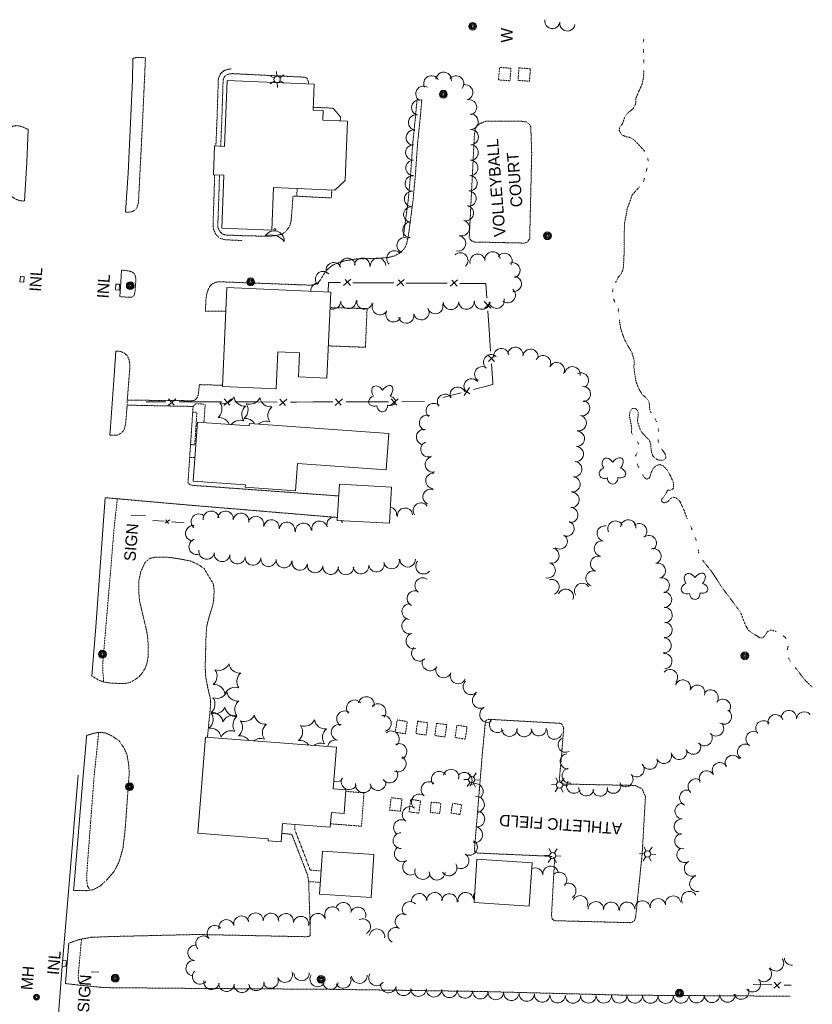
# Model space of a CAD drawing. Extents: x 189735 to 193282, y 257149 to 260388.
# Tile 27 of 31: x 191018 to 191429, y 259877 to 260388. Entities that reach past the tile are written whole.
import ezdxf
from ezdxf.enums import TextEntityAlignment as Align

# ---------------------------------------------------------------- set-up
doc = ezdxf.new("R2010")
doc.units = 0
doc.header["$MEASUREMENT"] = 0
for name, pattern in [('Wisdot3', [0.1875, 0.125, -0.0625]), ('Wisdot5', [0.1, 0.05, -0.05]), ('Wisdot6', [0.375, 0.125, -0.0625, 0.03125, -0.0625, 0.03125, -0.0625])]:
    doc.linetypes.add(name, pattern=pattern)
for name, color, linetype, lineweight in [('E_BMGRD', 2, 'Egr', 15), ('E_DRN_Grate', 5, 'Continuous', 15), ('E_DWY', 2, 'Wisdot3', 15), ('E_LAND_Vegetation', 3, 'Continuous', 15), ('E_MISCPROP', 30, 'Continuous', 15), ('E_MISCPROP_HvyDash', 241, 'Wisdot3', 25), ('E_MISCPROP_HvyLine', 241, 'Continuous', 25), ('E_MISCPROP_Railing', 30, 'Continuous', 15), ('E_MISCPROP_Solid', 241, 'Continuous', 15), ('E_PATH_Sidewalk', 2, 'Wisdot5', 15), ('E_RDWY', 21, 'Continuous', 25), ('E_WTR', 4, 'Wisdot6', 15)]:
    doc.layers.add(name, color=color, linetype=linetype, lineweight=lineweight)
doc.styles.add('Style-IGR_FONT_0', font='IGR_FONT_0.shx')
doc.linetypes.add('Egr', pattern='A,0.1,[13,dgnlstyle-ewdotudls.shx,S=0.0004,R=0,X=0,Y=0],0.1', length=0.2)

# ---------------------------------------------------------------- blocks, each defined once
blk = doc.blocks.new('ATHFLD')
at = {"layer": 'E_BMGRD', "lineweight": 0, "style": 'Style-IGR_FONT_0'}
blk.add_text('ATHLETIC FIELD', height=6, rotation=359.9999, dxfattribs=at).set_placement((38.4, 3.88), align=Align.TOP_CENTER)
blk = doc.blocks.new('INLT')
at = {"layer": 'E_MISCPROP_Railing', "lineweight": 0, "flags": 128}
blk.add_lwpolyline([(3, -2), (3, 0), (0, 0), (0, -2), (3, -2)], dxfattribs=at)
blk = doc.blocks.new('INL_1')
at = {"layer": 'E_MISCPROP_Railing', "lineweight": 0, "style": 'Style-IGR_FONT_0'}
blk.add_text('INL', height=6, rotation=359.9999, dxfattribs=at).set_placement((-5.79, -2.75))
blk = doc.blocks.new('MHO_3')
at = {"layer": 'E_DRN_Grate', "lineweight": 0}
for centre, radius in [((0.04, -0.06), 1.5), ((0.04, -0.06), 1.22), ((0.04, -0.07), 0.968), ((0.01, -0.08), 0.605)]:
    blk.add_circle(centre, radius, dxfattribs=at)
blk = doc.blocks.new('MHT_1')
at = {"layer": 'E_DRN_Grate', "lineweight": 0, "style": 'Style-IGR_FONT_0'}
blk.add_text('MH', height=6, rotation=359.9999, dxfattribs=at).set_placement((-0.35, -3.06), align=Align.CENTER)
blk = doc.blocks.new('POLE')
at = {"layer": 'E_MISCPROP', "lineweight": 0}
for radius in [2.02, 1.51, 1.01, 0.504]:
    blk.add_circle((0.03, -0.09), radius, dxfattribs=at)
blk = doc.blocks.new('LTP')
at = {"layer": 'E_MISCPROP', "lineweight": 0}
for p, q in [((-1.61, 0.09), (-4.22, 0.17)), ((-0.78, 1.46), (-1.98, 3.76)), ((0.86, 1.37), (2.22, 3.6)), ((1.66, 0), (4.18, -0.06)), ((-0.86, -1.4), (-2.22, -3.59)), ((0.78, -1.44), (2.02, -3.62))]:
    blk.add_line(p, q, dxfattribs=at)
blk.add_arc((0.02, 0.01), 1.64, 0, 360, dxfattribs=at)
blk = doc.blocks.new('SIGN')
at = {"layer": 'E_MISCPROP', "lineweight": 0, "style": 'Style-IGR_FONT_0'}
blk.add_text('SIGN', height=6, rotation=0, dxfattribs=at).set_placement((0, 0), align=Align.MIDDLE_LEFT)
blk = doc.blocks.new('INL')
at = {"layer": 'E_MISCPROP_Railing', "lineweight": 0, "style": 'Style-IGR_FONT_0'}
blk.add_text('INL', height=6, rotation=0, dxfattribs=at).set_placement((-5.79, -2.75))
blk = doc.blocks.new('INL_5')
at = {"layer": 'E_MISCPROP_Railing', "lineweight": 0, "style": 'Style-IGR_FONT_0'}
blk.add_text('INL', height=6, rotation=360, dxfattribs=at).set_placement((-5.79, -2.75))
blk = doc.blocks.new('SDSH')
at = {"layer": 'E_MISCPROP_Solid', "lineweight": 0}
blk.add_circle((0.03, 0.01), 0.562, dxfattribs=at)
at = {"layer": 'E_MISCPROP_Solid', "lineweight": 0, "extrusion": (0, 0, -1)}
blk.add_arc((11.02, 2.94), 8.55, 164.3603, 237.3444, dxfattribs=at)
at = {"layer": 'E_MISCPROP_Solid', "lineweight": 0}
blk.add_arc((-5.68, 0.91), 5.22, 262, 56.2984, dxfattribs=at)
blk = doc.blocks.new('WAL_1')
at = {"layer": 'E_MISCPROP_Railing', "lineweight": 0, "style": 'Style-IGR_FONT_0'}
blk.add_text('W', height=6, rotation=0.0001, dxfattribs=at).set_placement((-2.3, -0.01), align=Align.MIDDLE_LEFT)
blk = doc.blocks.new('POLE_1')
at = {"layer": 'E_MISCPROP', "lineweight": 0}
for radius in [2.02, 1.51, 1.01, 0.504]:
    blk.add_circle((0.03, -0.09), radius, dxfattribs=at)
blk = doc.blocks.new('POLE_2')
at = {"layer": 'E_MISCPROP', "lineweight": 0}
for centre, radius in [((-0.01, 0.02), 2.02), ((-0.01, 0.03), 1.52), ((0, -0.01), 1.01), ((0, 0), 0.502)]:
    blk.add_circle(centre, radius, dxfattribs=at)
blk = doc.blocks.new('PINEL')
at = {"layer": 'E_LAND_Vegetation', "lineweight": 0}
for centre, start, end in [((-8.23, 7.26), 275.2112, 0.9761), ((2.17, 10.66), 215.2112, 300.9761), ((10.31, 3.35), 155.2112, 240.9761), ((-10.49, -3.45), 335.2112, 60.9761), ((-2.35, -10.75), 35.2112, 120.9761), ((8.05, -7.36), 95.2112, 180.9761)]:
    blk.add_arc(centre, 5.72, start, end, dxfattribs=at)
blk = doc.blocks.new('TREE')
at = {"layer": 'E_LAND_Vegetation', "lineweight": 0}
for centre, major_axis, ratio in [((-1.07, 3.38), (0.91, -3.32), 0.782863), ((2.88, 1.66), (-3.52, -1.95), 0.691916), ((-3.74, -0.07), (3.29, -0.08), 0.832022), ((-1.48, -3.66), (1.2, 3.24), 0.716896), ((2.54, -2.64), (-3.34, 3.06), 0.560249)]:
    blk.add_ellipse(centre, major_axis=major_axis, ratio=ratio, start_param=1.570796, end_param=4.712389, dxfattribs=at)

msp = doc.modelspace()

# ---------------------------------------------------------------- linework, layer by layer
at = {"layer": 'E_DWY', "lineweight": 0, "flags": 128}
for points in [[(191076.34, 260367.4), (191078.28, 260367.95), (191079.95, 260367.97), (191082.95, 260367.75), (191081.73, 260340.47), (191079.31, 260292.46), (191078.53, 260290.06), (191077.75, 260289.04), (191076.25, 260288.1), (191074.97, 260287.76), (191072.59, 260287.74)], [(191119.47, 260322.04), (191120.08, 260336.62), (191120.75, 260357.07), (191122.01, 260359.68), (191123.82, 260361.19), (191125.95, 260361.84), (191127.58, 260362.05)], [(191121.97, 260321.94), (191122.58, 260336.53), (191123.23, 260356.46), (191124.03, 260358.1), (191125.04, 260358.94), (191126.47, 260359.39), (191127.89, 260359.57)], [(191127.89, 260359.57), (191165.39, 260357.72), (191166.68, 260357.19), (191167.32, 260355.87), (191167.45, 260355.23), (191167.42, 260354.3)], [(191216.68, 260275.11), (191219.2, 260294.08), (191220.43, 260307.37), (191221.51, 260323.3), (191222.91, 260336.84), (191223.78, 260346.41)], [(191219.16, 260274.78), (191221.68, 260293.8), (191222.92, 260307.17), (191224, 260323.09), (191225.4, 260336.6), (191226.27, 260346.18)], [(191020.16, 260293.67), (191019.37, 260293.49), (191017.23, 260293.89), (191015.68, 260294.51), (191013.86, 260295.72), (191011.31, 260298.62), (191009.29, 260302.4), (191007.79, 260306), (191007.36, 260309.28), (191007.28, 260312.47), (191007.73, 260316.32), (191008.89, 260321.45), (191010.33, 260326.61), (191011.58, 260329.6), (191012.74, 260331.32), (191014.14, 260332.28), (191015.71, 260332.6), (191017.15, 260332.57), (191019.25, 260331.94), (191022.15, 260330.63)], [(191253.03, 260318.5), (191253.5, 260327.98), (191254.01, 260331.01), (191254.49, 260332.07), (191255.89, 260333.37), (191259.23, 260334.85), (191277.01, 260334.97), (191280.47, 260334.5), (191282.03, 260333.35), (191282.74, 260331.96), (191283.2, 260318.21)], [(191283.2, 260318.21), (191282.16, 260273.96), (191280.95, 260272.25), (191279.4, 260271.73), (191253.49, 260272.29), (191251.83, 260273), (191250.81, 260274.5), (191253.03, 260318.5)], [(191133.18, 260273.06), (191124.07, 260273.45), (191121.4, 260274.26), (191119.33, 260276.4), (191117.99, 260279.42), (191118, 260281.74), (191118.6, 260299.04), (191118.82, 260307.12)], [(191133.29, 260275.56), (191124.5, 260275.93), (191122.75, 260276.46), (191121.44, 260277.82), (191120.49, 260279.95), (191120.5, 260281.69), (191121.1, 260298.96), (191121.32, 260307.01)], [(191133.29, 260275.56), (191146.18, 260275.26), (191149.65, 260275.45), (191152.28, 260276), (191153.98, 260276.45), (191155.88, 260277.87), (191157.73, 260280.51), (191158.49, 260283.13), (191159.43, 260296), (191161.39, 260296.02)], [(191197.18, 260263.7), (191202.97, 260263.77), (191208.93, 260264.3), (191212.25, 260265.14), (191214.32, 260266.26), (191216.01, 260267.68), (191217.43, 260269.26), (191218.32, 260271.26), (191219.16, 260274.78)], [(191124.61, 260236.47), (191113.99, 260236.42), (191114.35, 260242.69), (191114.71, 260245.39), (191115.46, 260247.61), (191116.57, 260249.7), (191117.78, 260250.67), (191119.29, 260251.38), (191121.3, 260251.69), (191124.09, 260251.56), (191168.71, 260249.91), (191170.44, 260250.19), (191171.64, 260250.65), (191172.75, 260251.49), (191173.7, 260252.77), (191174.73, 260254.46), (191175.75, 260256.2), (191176.97, 260257.67), (191178.58, 260259.19), (191180.49, 260260.56), (191183.27, 260261.62), (191186.58, 260262.56), (191191.76, 260263.46)], [(191191.76, 260263.46), (191197.18, 260263.7)], [(191070.57, 260257.73), (191074.5, 260257.28), (191076.3, 260256.59), (191077.34, 260255.67), (191077.74, 260254.47), (191078.03, 260252.98), (191077.48, 260245.95), (191077.04, 260244.46), (191076.02, 260243.78), (191074.94, 260243.6), (191069.62, 260243.97)], [(191067.63, 260215.77), (191070.13, 260215.55), (191071.85, 260214.75), (191073.45, 260213.43), (191074.36, 260211.54), (191074.79, 260209.43), (191074.93, 260207.97), (191073.52, 260190.33), (191107.14, 260190), (191108.36, 260190.29), (191109.05, 260190.75), (191109.91, 260191.85), (191110.41, 260193.66), (191110.92, 260198.35), (191122.87, 260198.03)], [(191105.13, 260149.38), (191107.65, 260187.05), (191073.49, 260187.72), (191072.67, 260177.95), (191072.02, 260175.34), (191071.39, 260174.26), (191070.46, 260173.32), (191069.39, 260172.65), (191068.35, 260172.21), (191067.41, 260172.07), (191064.49, 260172.12)], [(191105.13, 260149.38), (191104.98, 260147.77), (191105.12, 260147.06), (191105.81, 260146.69), (191106.73, 260146.2), (191183.15, 260140.66)], [(191062.12, 260139.75), (191104.24, 260136.02)], [(191104.24, 260136.02), (191182.52, 260129.49)], [(191115.1, 260015.55), (191116.47, 260029.44), (191116.79, 260033.83), (191116.45, 260036.45), (191115.79, 260038.74), (191115, 260042.5), (191114.27, 260046.44), (191114, 260050.07), (191113.98, 260054.43), (191114.38, 260068.37), (191114.72, 260073.14), (191115.83, 260077.44), (191116.82, 260080.77), (191117.78, 260083.69), (191118.47, 260087.67), (191118.51, 260092.03), (191118.22, 260094.95), (191113.31, 260103.08), (191110.34, 260105.06), (191106.48, 260106.9), (191100.54, 260108.03), (191095.31, 260108.83), (191087.94, 260108.91), (191085.22, 260108.25), (191082.81, 260106.26), (191080.5, 260101.45), (191079.61, 260097.17), (191079.44, 260091.83), (191079.86, 260086.32), (191081, 260081.56), (191082.35, 260075.8), (191083.56, 260070.88), (191084.17, 260066.86), (191084.41, 260062.01), (191084.27, 260057.01), (191083.72, 260053.9), (191082.78, 260051.32), (191081.31, 260048.97), (191079.53, 260046.81), (191076.77, 260044.96), (191074.88, 260043.99), (191073.11, 260043.53), (191069.38, 260043.46), (191064.77, 260043.69), (191061.67, 260044.13), (191058.85, 260045.1), (191055.17, 260047.28)], [(191257.67, 260007.64), (191259.04, 260022.09), (191259.12, 260023.55), (191259.76, 260024.41), (191260.81, 260024.88), (191297.6, 260022.83), (191298.88, 260022.37), (191299.79, 260020.43), (191298.77, 260007.32)], [(191052.47, 260016.48), (191055.74, 260017.5), (191058.79, 260018.14), (191062.22, 260017.79), (191065.77, 260016.2), (191069.24, 260013.76), (191071.93, 260009.89), (191073.4, 260006.4), (191074.2, 260001.67), (191074.56, 259997.34), (191074.19, 259991.88)], [(191257.67, 260007.64), (191253.57, 259957.91), (191253.7, 259956.32), (191255.08, 259955.56), (191292.36, 259953.91), (191293.99, 259953.61), (191295.09, 259952.68), (191293.48, 259923.41), (191293.79, 259921.4), (191295.04, 259920.49), (191334.59, 259919.46), (191336.41, 259920.34), (191337.11, 259922.44), (191340.47, 259955.05)], [(191340.47, 259955.05), (191342.19, 259984.77), (191340.39, 259988.84), (191336.89, 259990.58), (191299.39, 259991.35), (191297.85, 259992.38), (191297.57, 259993.96), (191298.77, 260007.32)], [(191045.66, 259936.12), (191052.54, 259936.05), (191055.84, 259936.55), (191059.39, 259938.41), (191062.64, 259941.36), (191066.57, 259945.85), (191069.32, 259951.06), (191071.31, 259958.28), (191072.43, 259967.89), (191074.19, 259991.88)], [(191043.28, 259908.88), (191048.8, 259910.77), (191054.95, 259911.89), (191066.06, 259912.3), (191081.85, 259912.67), (191094.15, 259912.97), (191108.83, 259913.31), (191119.32, 259913.16), (191166.57, 259912.17), (191168.11, 259912.45), (191168.43, 259913.07), (191167.59, 259940.56), (191166.99, 259944.22), (191158.82, 259965.22), (191153.67, 259965.79)], [(191041.54, 259887.91), (191048.37, 259887.1), (191061.44, 259885.8), (191112.16, 259885.35), (191179.64, 259884.92), (191256.13, 259883.81), (191331.01, 259881.9), (191417.37, 259881.33)]]:
    msp.add_lwpolyline(points, dxfattribs=at)
at = {"layer": 'E_LAND_Vegetation', "lineweight": 0}
for centre, radius, start, end in [((191293.89, 260386.88), 3.97, 170.7608, 350.7608), ((191301.73, 260385.61), 3.97, 170.7608, 350.7608), ((191231.21, 260354.45), 4.01, 27.945, 207.945), ((191237.57, 260356.3), 4.01, 354.3923, 174.3923), ((191243.95, 260354.45), 4.01, 321.1527, 141.1527), ((191227.11, 260349.1), 4.01, 59.9672, 239.9672), ((191248.67, 260349.85), 4.01, 284.4408, 104.4408), ((191224.92, 260341.98), 4.01, 75.7938, 255.7938), ((191250.67, 260342.09), 4.01, 284.4408, 104.4408), ((191223.33, 260334.3), 4.01, 80.7307, 260.7307), ((191251.49, 260334.63), 4.01, 270.5786, 90.5786), ((191222.04, 260326.39), 4.01, 80.7307, 260.7307), ((191251.57, 260326.62), 4.01, 270.5786, 90.5786), ((191221.87, 260318.71), 4.01, 90.412, 270.412), ((191251.51, 260318.67), 4.01, 268.5626, 88.5626), ((191221.93, 260310.7), 4.01, 90.412, 270.412), ((191251.31, 260310.66), 4.01, 268.5626, 88.5626), ((191221.58, 260302.6), 4.01, 87.4457, 267.4457), ((191250.97, 260302.75), 4.01, 265.8563, 85.8563), ((191221.22, 260294.59), 4.01, 87.4457, 267.4457), ((191250.39, 260294.76), 4.01, 265.8563, 85.8563), ((191220.79, 260286.58), 4.01, 86.9224, 266.9224), ((191249.02, 260287.27), 4.01, 254.8453, 74.8453), ((191220.37, 260278.58), 4.01, 86.9224, 266.9224), ((191246.92, 260279.54), 4.01, 254.7368, 74.7368), ((191244.97, 260271.59), 4.01, 260.1521, 80.1521), ((191217.33, 260270.53), 4.01, 68.5374, 248.5374), ((191212.04, 260263.76), 4.01, 48.2156, 228.2156), ((191246.19, 260262.74), 4.01, 312.7373, 132.7373), ((191255.18, 260262), 4.01, 12.6274, 192.6274), ((191262.93, 260263.24), 4.01, 7.8249, 187.8249), ((191269.06, 260262.45), 4.01, 325.843, 145.843), ((191180.57, 260257.64), 4.01, 21.4507, 201.4507), ((191187.71, 260259.87), 4.01, 6.8095, 186.8095), ((191195.29, 260259.99), 4.01, 354.9685, 174.9685), ((191203.51, 260259.93), 4.01, 1.5957, 181.5957), ((191273.15, 260257.58), 4.01, 287.6685, 107.6685), ((191175.07, 260253.02), 4.01, 44.1591, 224.1591), ((191172.66, 260246.99), 4.01, 88.003, 184.6496), ((191273.88, 260250.57), 4.01, 263.4937, 83.4937), ((191270.75, 260244.74), 4.01, 229.7819, 49.7819), ((191180.17, 260241.51), 4.01, 247.3303, 1.6887), ((191188.18, 260241.75), 4.01, 181.6887, 1.6887), ((191196.51, 260241.46), 4.01, 170.8275, 350.8275), ((191204.53, 260238.53), 4.01, 150.7288, 330.7288), ((191233.2, 260239.08), 4.01, 196.1839, 16.1839), ((191241.38, 260241.24), 4.01, 181.5121, 1.5121), ((191249.39, 260241.46), 4.01, 181.5121, 1.5121), ((191257.51, 260241.44), 4.01, 178.268, 358.268), ((191264.97, 260241.89), 4.01, 192.8924, 12.8924), ((191211.56, 260234.83), 4.01, 152.7691, 332.7691), ((191218.17, 260234.15), 4.01, 192.3885, 12.3885), ((191225.99, 260235.87), 4.01, 192.3885, 12.3885), ((191267.41, 260213.13), 3.97, 8.9225, 188.9225), ((191274.74, 260213.8), 3.97, 352.6295, 172.6295), ((191282.62, 260212.78), 3.97, 352.6295, 172.6295), ((191262.2, 260209.94), 3.97, 50.5033, 230.5033), ((191289.09, 260209.47), 3.97, 332.4474, 152.4474), ((191296.19, 260205.86), 3.97, 333.502, 153.502), ((191257.59, 260203.71), 3.97, 55.9434, 235.9434), ((191304.34, 260203.74), 3.97, 350.6256, 170.6256), ((191308.7, 260200.52), 3.97, 297.0396, 117.0396), ((191252.06, 260197.43), 3.97, 40.4959, 220.4959), ((191244.83, 260193.14), 3.97, 23.2889, 203.2889), ((191309.7, 260193.53), 3.97, 273.2471, 93.2471), ((191116.92, 260185.67), 5.72, 309.6747, 35.4396), ((191123.57, 260194.36), 5.72, 249.6747, 335.4396), ((191134.42, 260192.94), 5.72, 189.6747, 275.4396), ((191130.44, 260185.23), 5.72, 309.6747, 35.4396), ((191137.09, 260193.92), 5.72, 249.6747, 335.4396), ((191147.94, 260192.5), 5.72, 189.6747, 275.4396), ((191232.41, 260184.69), 3.97, 45.8113, 225.8113), ((191238.25, 260189.43), 3.97, 34.1185, 214.1185), ((191309.37, 260186.18), 3.97, 257.443, 77.443), ((191138.62, 260182.84), 5.72, 129.6747, 215.4396), ((191152.14, 260182.4), 5.72, 129.6747, 215.4396), ((191121.12, 260175.57), 5.72, 22.1118, 95.4396), ((191131.97, 260174.15), 5.72, 69.6747, 142.3314), ((191134.64, 260175.13), 5.72, 30.5286, 95.4396), ((191145.49, 260173.71), 5.72, 69.6747, 133.1041), ((191228.93, 260178.53), 3.97, 68.41, 248.41), ((191307.65, 260178.42), 3.97, 257.443, 77.443), ((191227.35, 260171.18), 3.97, 80.6478, 260.6478), ((191306.63, 260170.29), 3.97, 266.34, 86.34), ((191229.65, 260164.85), 3.97, 113.5641, 293.5641), ((191306.12, 260162.36), 3.97, 266.34, 86.34), ((191231.92, 260156.98), 3.97, 105.5138, 285.5138), ((191305.25, 260154.57), 3.97, 263.3326, 83.3326), ((191232.2, 260148.5), 3.97, 85.668, 265.668), ((191304.33, 260146.68), 3.97, 263.3326, 83.3326), ((191230.71, 260140.2), 3.97, 67.434, 247.434), ((191303.86, 260138.65), 3.97, 266.6897, 86.6897), ((191116.93, 260128.78), 4.06, 7.8916, 187.8916), ((191124.46, 260128.76), 4.06, 352.2959, 172.2959), ((191209.22, 260130.98), 3.97, 353.4101, 78.6878), ((191217.53, 260130.44), 3.97, 6.7747, 186.7747), ((191225.74, 260133.1), 3.97, 35.7619, 215.7619), ((191303.19, 260130.79), 3.97, 264.9793, 84.9793), ((191110.63, 260127.29), 4.06, 49.5321, 229.5321), ((191132.49, 260127.67), 4.06, 352.2959, 172.2959), ((191140.25, 260126.06), 4.06, 346.668, 166.668), ((191148.31, 260124.24), 4.06, 351.4693, 171.4693), ((191173.2, 260123.58), 4.06, 15.1775, 195.1775), ((191181.03, 260125.7), 4.06, 68.4585, 195.1775), ((191181.03, 260125.7), 4.06, 15.1775, 32.8115), ((191188.89, 260127.97), 4.06, 181.3514, 197.2344), ((191301.24, 260123.7), 3.97, 248.9415, 68.9415), ((191326.6, 260123.75), 3.97, 25.7718, 205.7718), ((191333.23, 260124.33), 3.97, 354.1898, 174.1898), ((191107.81, 260121.27), 4.06, 83.6171, 263.6171), ((191156.33, 260123.03), 4.06, 351.4693, 171.4693), ((191164.86, 260122.56), 4.06, 6.2856, 186.2856), ((191321.06, 260121.18), 3.97, 79.561, 259.561), ((191338.91, 260122.4), 3.97, 308.992, 128.992), ((191109.56, 260114.35), 4.06, 109.2817, 289.2817), ((191297.72, 260117.11), 3.97, 235.8936, 55.8936), ((191319.62, 260113.37), 3.97, 79.561, 259.561), ((191343.91, 260116.23), 3.97, 308.992, 128.992), ((191114.68, 260111.89), 4.06, 170.9277, 350.9277), ((191293.43, 260109.76), 3.97, 256.0631, 76.0631), ((191346.35, 260109.39), 3.97, 288.7874, 108.7874), ((191122.65, 260110.66), 4.06, 172.0859, 352.0859), ((191130.69, 260109.54), 4.06, 172.0859, 352.0859), ((191138.64, 260108.77), 4.06, 175.7178, 355.7178), ((191146.76, 260108.15), 4.06, 174.9328, 354.9328), ((191154.84, 260107.44), 4.06, 174.9328, 354.9328), ((191163.02, 260106.2), 4.06, 169.9451, 349.9451), ((191210.52, 260106.96), 4.06, 192.4403, 12.4403), ((191218.96, 260107.88), 4.06, 179.5562, 359.5562), ((191227.12, 260104.26), 4.06, 140.5023, 320.5023), ((191317.63, 260105.46), 3.97, 72.4511, 252.4511), ((191170.9, 260104.92), 4.06, 173.5041, 353.5041), ((191178.97, 260104.01), 4.06, 173.5041, 353.5041), ((191186.85, 260103.87), 4.06, 180.2432, 0.2432), ((191194.69, 260104.33), 4.06, 187.3719, 7.3719), ((191202.74, 260105.38), 4.06, 187.3719, 7.3719), ((191291.51, 260102.05), 3.97, 256.0631, 76.0631), ((191315.24, 260097.89), 3.97, 72.4511, 252.4511), ((191348.57, 260101.91), 3.97, 284.8064, 104.8064), ((191226.69, 260094.17), 4.06, 56.1371, 236.1371), ((191293.49, 260093.47), 3.97, 289.0743, 109.0743), ((191350.61, 260094.23), 3.97, 284.8064, 104.8064), ((191222.64, 260087.46), 4.06, 64.0722, 244.0722), ((191300.89, 260088.45), 3.97, 339.4115, 159.4115), ((191309.36, 260091.4), 3.97, 33.7055, 213.7055), ((191351.81, 260086.86), 3.97, 271.8977, 91.8977), ((191219.99, 260080.7), 4.06, 86.683, 266.683), ((191352.07, 260078.92), 3.97, 271.8977, 91.8977), ((191219.93, 260073.27), 4.06, 105.5146, 285.5146), ((191352.05, 260071.16), 3.97, 266.6622, 86.6622), ((191222.1, 260065.45), 4.06, 105.5146, 285.5146), ((191351.59, 260063.23), 3.97, 266.6622, 86.6622), ((191224.97, 260059.1), 4.06, 133.8732, 313.8732), ((191230.5, 260054.11), 4.06, 152.0662, 332.0662), ((191351.96, 260055.05), 3.97, 274.7768, 94.7768), ((191237.54, 260050.47), 4.06, 157.5243, 337.5243), ((191354.91, 260046.73), 3.97, 319.3346, 139.3346), ((191245.03, 260047.37), 4.06, 157.5243, 337.5243), ((191251.73, 260041.75), 4.06, 135.5623, 315.5623), ((191361.59, 260041.33), 3.97, 340.5827, 160.5827), ((191369.08, 260038.69), 3.97, 340.5827, 160.5827), ((191197.42, 260032.48), 4.13, 345.859, 165.859), ((191256.49, 260034.64), 4.06, 120.5212, 300.5212), ((191375.99, 260036.2), 3.97, 322.478, 142.478), ((191382.29, 260031.37), 3.97, 322.478, 142.478), ((191191.33, 260030.78), 4.13, 39.6648, 219.6648), ((191203.47, 260028.8), 4.13, 317.639, 137.639), ((191260.3, 260027.36), 4.06, 117.3079, 297.3079), ((191134.24, 260029.47), 5.72, 249.6747, 335.4396), ((191145.08, 260028.06), 5.72, 189.6747, 275.4396), ((191186.24, 260025.1), 4.13, 56.0989, 236.0989), ((191206.26, 260022.77), 4.13, 280.9472, 100.9472), ((191382.89, 260026.25), 3.97, 238.6311, 58.6311), ((191409.64, 260023.34), 4, 17.7408, 197.7408), ((191416.56, 260025.46), 4, 355.4475, 175.4475), ((191424.53, 260024.83), 4, 38.7524, 175.4475), ((191127.58, 260020.78), 5.72, 309.6747, 35.4396), ((191149.28, 260017.95), 5.72, 129.6747, 215.4396), ((191158.73, 260018.32), 5.72, 309.6747, 35.4396), ((191165.38, 260027.01), 5.72, 249.6747, 335.4396), ((191176.23, 260025.6), 5.72, 189.6747, 275.4396), ((191183.41, 260018.1), 4.13, 76.4329, 256.4329), ((191265.36, 260022.02), 4.06, 137.8557, 317.8557), ((191271.69, 260020.11), 4.06, 180.148, 0.148), ((191286.87, 260020.14), 3.87, 183.4383, 3.4229), ((191378.78, 260020.18), 3.97, 221.5357, 41.5357), ((191403.32, 260020.17), 4, 41.5302, 221.5302), ((191131.78, 260010.68), 5.72, 34.1044, 95.4396), ((191142.63, 260009.26), 5.72, 69.6747, 129.248), ((191180.42, 260015.49), 5.72, 129.6747, 215.4396), ((191210.41, 260014.7), 4.13, 308.1633, 128.1633), ((191279.33, 260019.68), 3.87, 178.493, 358.4777), ((191295.02, 260018.4), 3.87, 164.9752, 344.9599), ((191300.78, 260011.63), 3.87, 119.7394, 299.724), ((191372.87, 260015.1), 3.97, 217.1118, 37.1118), ((191398.3, 260014.68), 4, 56.5787, 236.5787), ((191162.92, 260008.22), 5.72, 34.584, 95.4396), ((191173.77, 260006.8), 5.72, 69.6747, 128.7042), ((191181.47, 260010.08), 4.13, 76.4329, 171.1531), ((191214.34, 260008.17), 4.13, 291.4519, 111.4519), ((191366.88, 260010.72), 3.97, 201.305, 21.305), ((191393.9, 260008.01), 4, 56.5787, 236.5787), ((191213.94, 260001.74), 4.13, 243.0316, 63.0316), ((191301.83, 260003.13), 3.87, 94.8326, 274.8173), ((191351.75, 260005.92), 3.97, 202.1766, 22.1766), ((191359.68, 260007.98), 3.97, 194.3226, 14.3226), ((191387.48, 260002.26), 4, 31.4096, 211.4096), ((191337.63, 259998.93), 3.87, 221.9058, 41.8905), ((191344.4, 260002.93), 3.97, 202.1766, 22.1766), ((191380.83, 259998.48), 3.99, 33.222, 213.2066), ((191188.63, 259992.56), 4.13, 151.8204, 331.8204), ((191209.59, 259996.06), 4.13, 216.4699, 36.4699), ((191235.3, 259993.81), 4.09, 37.1068, 217.0915), ((191241.36, 259994.88), 4.09, 345.473, 165.4576), ((191248.2, 259993.23), 4.09, 314.9895, 134.9742), ((191302.81, 259995.67), 3.87, 100.543, 280.5277), ((191331.87, 259993.77), 3.87, 221.9058, 41.8905), ((191374.01, 259994.16), 3.99, 30.7807, 210.7654), ((191181.78, 259996.6), 4.13, 252.6003, 323.2312), ((191195.96, 259990.99), 4.13, 172.0054, 352.0054), ((191203.48, 259992.12), 4.13, 190.2649, 10.2649), ((191229.96, 259988.46), 4.09, 51.9177, 231.9023), ((191253.98, 259987.45), 4.09, 314.9895, 134.9742), ((191305.14, 259990.4), 3.87, 143.6453, 323.63), ((191311.52, 259989.02), 3.87, 173.3012, 353.2859), ((191318.64, 259988.92), 3.87, 188.8191, 8.8038), ((191325.5, 259990.37), 3.87, 207.6696, 27.6543), ((191368.25, 259989.99), 3.99, 51.6789, 231.6636), ((191224.92, 259982.03), 4.09, 51.9177, 231.9023), ((191254.57, 259980.71), 4.09, 276.7433, 96.728), ((191363.86, 259984.21), 3.99, 70.8705, 250.8552), ((191220.22, 259975.54), 4.09, 56.3143, 236.299), ((191361.46, 259977.23), 3.99, 87.2377, 267.2224), ((191254.75, 259973.14), 4.09, 262.2139, 82.1986), ((191215.69, 259968.74), 4.09, 56.3143, 236.299), ((191253.64, 259965.04), 4.09, 262.2139, 82.1986), ((191361.07, 259969.26), 3.99, 87.2377, 267.2224), ((191215.46, 259961.95), 4.09, 90.2988, 270.2835), ((191361.37, 259961.77), 3.99, 99.2325, 279.2172), ((191250.93, 259958.48), 4.09, 237.7749, 57.7595), ((191216.09, 259955.16), 4.09, 121.9024, 301.8871), ((191246.57, 259951.57), 4.09, 237.7749, 57.7595), ((191362.49, 259954.59), 3.99, 118.7966, 298.7813), ((191220.41, 259948.22), 4.09, 121.9024, 301.8871), ((191240.37, 259947.83), 4.09, 212.2412, 32.2259), ((191293.01, 259944.82), 3.99, 7.1262, 187.1109), ((191366.34, 259947.59), 3.99, 118.7966, 298.7813), ((191226.66, 259945.99), 4.09, 161.0268, 341.0114), ((191234.17, 259945.63), 4.09, 177.9919, 357.9766), ((191285.09, 259943.83), 3.99, 7.1262, 117.4802), ((191297.41, 259941.65), 3.99, 313.1657, 133.1504), ((191369.06, 259939.6), 3.99, 104.5179, 284.5025), ((191280.07, 259939.29), 3.99, 40.8577, 44.9452), ((191302.19, 259935.97), 3.99, 298.9808, 118.9655), ((191224.87, 259930.55), 4.01, 3.6629, 183.6476), ((191232.87, 259931.06), 4.01, 3.6629, 183.6476), ((191240.52, 259930.48), 4.01, 354.5276, 174.5122), ((191249, 259931.1), 4.01, 9.2325, 189.2172), ((191256.96, 259932.45), 4.01, 145.4403, 190.7222), ((191308.29, 259929.5), 3.99, 334.9342, 154.9189), ((191356.54, 259929.35), 3.99, 10.209, 190.1937), ((191364.86, 259931.7), 3.99, 31.4016, 211.3862), ((191185.55, 259925.9), 4.01, 342.1193, 162.104), ((191220.11, 259926.35), 4.01, 44.4437, 224.4284), ((191316.44, 259926.4), 3.99, 357.9216, 177.9063), ((191324.42, 259926.11), 3.99, 357.9216, 177.9063), ((191332.64, 259926.18), 3.99, 4.8317, 184.8164), ((191340.59, 259926.85), 3.99, 4.8317, 184.8164), ((191348.69, 259927.94), 3.99, 10.209, 190.1937), ((191140, 259920.52), 4.01, 358.9775, 178.9622), ((191148.02, 259920.38), 4.01, 358.9775, 178.9622), ((191155.69, 259920.21), 4.01, 349.376, 169.3607), ((191172.3, 259920.29), 4.01, 18.1531, 198.1378), ((191179.88, 259923.7), 4.01, 26.8252, 206.8099), ((191193.18, 259923.43), 4.01, 342.1193, 162.104), ((191216.43, 259920.02), 4.01, 62.2389, 242.2236), ((191118.94, 259913.99), 4.01, 42.528, 222.5127), ((191124.93, 259917.04), 4.01, 13.7712, 193.7559), ((191132.72, 259918.95), 4.01, 13.7712, 193.7559), ((191163.57, 259918.73), 4.01, 349.376, 169.3607), ((191195.6, 259917.44), 4.01, 296.2456, 116.2302), ((191202.99, 259912.2), 4.01, 351.8422, 171.8269), ((191212.7, 259912.93), 4.01, 62.2389, 242.2236), ((191108.97, 259903.81), 4.01, 82.7357, 262.7204), ((191113.02, 259908.57), 4.01, 42.528, 222.5127), ((191107.96, 259895.85), 4.01, 82.7357, 262.7204), ((191409.87, 259898.37), 4.01, 215.5299, 35.5146), ((191418.19, 259901.38), 4.01, 184.8331, 274.3799), ((191111.29, 259891.59), 4.01, 138.0449, 318.0295), ((191155.22, 259892.53), 4.01, 202.5323, 22.517), ((191163.89, 259893.4), 4.01, 180.9364, 0.9211), ((191172.25, 259890.26), 4.01, 145.9065, 325.8911), ((191202.72, 259890.79), 4.01, 148.719, 328.7037), ((191403.53, 259892.88), 4.01, 226.4714, 46.4561), ((191117.18, 259888.83), 4.01, 170.7957, 350.7804), ((191124.96, 259887.84), 4.01, 175.5389, 355.5236), ((191132.96, 259887.22), 4.01, 175.5389, 355.5236), ((191140.44, 259888.23), 4.01, 188.2002, 8.1849), ((191147.81, 259889.46), 4.01, 202.5323, 22.517), ((191178.9, 259888.88), 4.01, 174.6283, 354.613), ((191185.55, 259889.52), 4.01, 204.6918, 24.6765), ((191193.85, 259892.01), 4.01, 183.3955, 3.3802), ((191208.95, 259887.11), 4.01, 169.5736, 349.5583), ((191397.86, 259887.55), 4.01, 220.369, 40.3536), ((191216.84, 259885.66), 4.01, 169.5736, 349.5583), ((191224.53, 259885.24), 4.01, 177.8526, 357.8373), ((191232.55, 259884.94), 4.01, 177.8526, 357.8373), ((191240.56, 259884.63), 4.01, 177.8526, 357.8373), ((191248.58, 259884.33), 4.01, 177.8526, 357.8373), ((191256.62, 259883.93), 4.01, 177.0793, 357.064), ((191264.63, 259883.52), 4.01, 177.0793, 357.064), ((191272.64, 259883.11), 4.01, 177.0793, 357.064), ((191280.65, 259882.7), 4.01, 177.0793, 357.064), ((191288.66, 259882.29), 4.01, 177.0793, 357.064), ((191384.72, 259882.24), 4.01, 181.3669, 1.3516), ((191391.85, 259883.75), 4.01, 198.8697, 18.8543), ((191296.67, 259881.88), 4.01, 177.0793, 357.064), ((191304.57, 259881.74), 4.01, 180.2209, 0.2055), ((191312.59, 259881.77), 4.01, 180.2209, 0.2055), ((191320.61, 259881.8), 4.01, 180.2209, 0.2055), ((191328.65, 259881.8), 4.01, 179.5997, 359.5844), ((191336.67, 259881.75), 4.01, 179.5997, 359.5844), ((191344.69, 259881.69), 4.01, 179.5997, 359.5844), ((191352.71, 259881.63), 4.01, 179.5997, 359.5844), ((191360.68, 259881.74), 4.01, 181.0602, 1.0449), ((191368.69, 259881.88), 4.01, 181.0602, 1.0449), ((191376.7, 259882.05), 4.01, 181.3669, 1.3516)]:
    msp.add_arc(centre, radius, start, end, dxfattribs=at)
at = {"layer": 'E_MISCPROP', "lineweight": 0}
for p, q in [((191075.56, 260130.49), (191082.99, 260130.33)), ((191058.7, 259893.84), (191054.73, 259894))]:
    msp.add_line(p, q, dxfattribs=at)
at = {"layer": 'E_MISCPROP_HvyDash', "lineweight": 13, "flags": 128}
for points in [[(191169.93, 260342.11), (191180.3, 260341.64), (191184.15, 260337.02), (191183.93, 260335.07)], [(191179.58, 260299.26), (191179.3, 260295.12), (191161.39, 260296.02), (191161.63, 260300.01)], [(191177.75, 260218.43), (191197.01, 260217.73), (191197.86, 260237.76), (191178.65, 260238.28)]]:
    msp.add_lwpolyline(points, dxfattribs=at)
at = {"layer": 'E_MISCPROP_HvyLine', "lineweight": 13, "flags": 128}
for points in [[(191125.34, 260356.05), (191123.91, 260321.86), (191123.91, 260321.86), (191123.91, 260321.86), (191118.8, 260322.07), (191118.8, 260322.07), (191118.17, 260307.14), (191118.17, 260307.14), (191123.64, 260306.91), (191122.49, 260279.43), (191122.49, 260279.43), (191148.47, 260278.35), (191148.47, 260278.35), (191149.4, 260300.52), (191149.4, 260300.52), (191149.4, 260300.52), (191181.13, 260299.2), (191181.13, 260299.2), (191186.54, 260304.22), (191187.79, 260334.91), (191187.79, 260334.91), (191174.93, 260335.44), (191174.93, 260335.44), (191174.93, 260335.44), (191175.14, 260340.41), (191175.14, 260340.41), (191169.87, 260340.62), (191169.87, 260340.62), (191170.42, 260354.18), (191170.42, 260354.18)], [(191122.84, 260197.36), (191122.84, 260197.36), (191125.16, 260248.64), (191125.16, 260248.64), (191179.01, 260246.2), (191176.99, 260201.67), (191176.99, 260201.67), (191176.99, 260201.67), (191162.23, 260202.33), (191162.8, 260214.91), (191162.8, 260214.91), (191151.59, 260215.42), (191151.59, 260215.42), (191150.72, 260196.1), (191150.72, 260196.1), (191150.72, 260196.1)], [(191209.13, 260173), (191136.81, 260178.23), (191136.81, 260178.23), (191136.72, 260176.98), (191136.72, 260176.98), (191136.72, 260176.98), (191109.86, 260178.92), (191109.86, 260178.92), (191107.64, 260148.32), (191134.82, 260146.35), (191134.82, 260146.35), (191134.82, 260146.35), (191134.73, 260145.18), (191160.69, 260143.3), (191160.69, 260143.3), (191161.72, 260157.52), (191161.72, 260157.52), (191207.77, 260154.19), (191207.77, 260154.19), (191207.77, 260154.19)], [(191183.49, 260146.71), (191210.58, 260145.18), (191210.58, 260145.18), (191210.58, 260145.18), (191209.52, 260126.48), (191209.52, 260126.48), (191182.43, 260128.01), (191183.49, 260146.71)], [(191114.01, 260015.64), (191110.13, 259965.79), (191110.13, 259965.79), (191110.13, 259965.79), (191146.61, 259962.95), (191146.61, 259962.95), (191146.53, 259961.93), (191146.53, 259961.93), (191153.33, 259961.4), (191154.07, 259970.93), (191154.07, 259970.93), (191178.75, 259969.01), (191178.75, 259969.01), (191179.33, 259976.49), (191179.33, 259976.49), (191179.33, 259976.49), (191185.96, 259975.98), (191186.92, 259988.4), (191180.26, 259988.91), (191180.26, 259988.91), (191180.26, 259988.91), (191181.92, 260010.36), (191114.01, 260015.64)], [(191201.44, 259954.78), (191174.7, 259956.6), (191174.7, 259956.6), (191173.18, 259934.28), (191173.18, 259934.28), (191199.92, 259932.46), (191199.92, 259932.46), (191199.92, 259932.46)], [(191254.81, 259952.3), (191283.44, 259950.42), (191283.44, 259950.42), (191281.97, 259928.03), (191281.97, 259928.03), (191253.34, 259929.9), (191253.34, 259929.9), (191253.34, 259929.9)]]:
    msp.add_lwpolyline(points, close=True, dxfattribs=at)
at = {"layer": 'E_MISCPROP_Railing', "lineweight": 0}
for p, q in [((191189.4, 260252.94), (191185.69, 260249.74)), ((191189.21, 260249.72), (191186.45, 260252.89)), ((191217.06, 260252.77), (191213.35, 260249.57)), ((191216.87, 260249.55), (191214.11, 260252.72)), ((191244.72, 260252.6), (191241.01, 260249.4)), ((191244.53, 260249.38), (191241.77, 260252.55)), ((191262.03, 260237.96), (191258.57, 260241.41)), ((191258.81, 260237.9), (191261.76, 260240.89)), ((191263.99, 260210.37), (191260.52, 260213.82)), ((191260.77, 260210.31), (191263.71, 260213.3)), ((191247.63, 260195.94), (191251.1, 260193.58)), ((191248.26, 260192.78), (191251.04, 260196.82)), ((191094.77, 260187.62), (191098.62, 260190.97)), ((191094.95, 260190.98), (191097.84, 260187.69)), ((191123.62, 260187.58), (191127.48, 260190.93)), ((191123.8, 260190.94), (191126.7, 260187.65)), ((191152.48, 260187.55), (191156.33, 260190.9)), ((191152.66, 260190.9), (191155.55, 260187.61)), ((191181.34, 260187.6), (191185.18, 260190.96)), ((191181.51, 260190.95), (191184.42, 260187.68)), ((191210.2, 260187.69), (191214.04, 260191.06)), ((191210.37, 260191.04), (191213.27, 260187.77)), ((191093.22, 260126.46), (191095.51, 260128.19)), ((191093.45, 260128.34), (191094.95, 260126.38)), ((191408.74, 259885.47), (191412.42, 259888.56)), ((191408.96, 259888.62), (191411.63, 259885.49))]:
    msp.add_line(p, q, dxfattribs=at)
at = {"layer": 'E_MISCPROP_Railing', "lineweight": 0, "flags": 128}
for points in [[(191184.01, 260251.24), (191177.78, 260251.28), (191177.6, 260246.27)], [(191200.43, 260251.14), (191190.54, 260251.2)], [(191211.67, 260251.07), (191200.43, 260251.14)], [(191228.09, 260250.97), (191218.2, 260251.03)], [(191239.33, 260250.9), (191228.09, 260250.97)], [(191255.75, 260250.8), (191245.86, 260250.86)], [(191259.93, 260243.21), (191259.39, 260250.78), (191255.75, 260250.8)], [(191261.09, 260226.83), (191260.39, 260236.69)], [(191261.89, 260215.62), (191261.09, 260226.83)], [(191263.05, 260199.24), (191262.35, 260209.1)], [(191253.05, 260195.8), (191263.11, 260198.39), (191263.05, 260199.24)], [(191237.14, 260191.7), (191246.72, 260194.17)], [(191083.26, 260189.44), (191093.57, 260189.42)], [(191100.39, 260189.42), (191112.11, 260189.4)], [(191112.11, 260189.4), (191122.43, 260189.39)], [(191129.24, 260189.38), (191140.97, 260189.36)], [(191140.97, 260189.36), (191151.28, 260189.35)], [(191158.1, 260189.34), (191161.33, 260189.34), (191169.82, 260189.36)], [(191169.82, 260189.36), (191180.14, 260189.4)], [(191186.95, 260189.42), (191198.68, 260189.45)], [(191198.68, 260189.45), (191208.99, 260189.49)], [(191215.81, 260189.51), (191227.54, 260189.54)], [(191086.83, 260127.93), (191092.62, 260127.52)], [(191096.44, 260127.25), (191103.02, 260126.79)], [(191397.95, 259887.36), (191407.64, 259887.19)], [(191414.05, 259887.07), (191417.77, 259887.01)]]:
    msp.add_lwpolyline(points, dxfattribs=at)
at = {"layer": 'E_PATH_Sidewalk', "lineweight": 0, "flags": 128}
for points in [[(191266.02, 260356.32), (191266.53, 260362.81), (191272.45, 260362.34), (191271.94, 260355.85)], [(191276.1, 260356.07), (191276.62, 260362.56), (191282.54, 260362.09), (191282.03, 260355.61)], [(191217.76, 260017.39), (191218.72, 260023.75), (191213.45, 260024.55), (191212.48, 260018.19)], [(191228.41, 260016.71), (191229.37, 260023.08), (191224.1, 260023.88), (191223.13, 260017.51)], [(191238.22, 260015.7), (191239.19, 260022.07), (191233.91, 260022.86), (191232.95, 260016.5)], [(191248.74, 260014.62), (191249.7, 260020.99), (191244.43, 260021.79), (191243.47, 260015.42)], [(191210.35, 259984.27), (191209.56, 259977.87), (191215.18, 259977.18), (191215.97, 259983.58)], [(191219.62, 259976.93), (191220.52, 259983.37), (191225.58, 259982.67), (191224.69, 259976.23)], [(191231.12, 259981.94), (191230.58, 259976.62), (191235.55, 259976.11), (191236.1, 259981.43)], [(191246.04, 259975.51), (191246.93, 259980.55), (191242.22, 259981.38), (191241.33, 259976.34)]]:
    msp.add_lwpolyline(points, close=True, dxfattribs=at)
for points in [[(191073.49, 260187.72), (191073.52, 260190.33)], [(191106.33, 260167.33), (191108.49, 260167.08), (191109.64, 260184.09), (191107.45, 260184.12)], [(191107.65, 260187.05), (191108.93, 260188.34), (191113.94, 260188.3), (191113.25, 260178.67)], [(191105.88, 260160.62), (191108.52, 260160.52)], [(191061.32, 260044.25), (191060.87, 260049.51), (191060.91, 260055.01), (191064.79, 260100.61), (191066.68, 260123.92), (191068.38, 260139.19)], [(191056.32, 259995.13), (191058.73, 260018.12)], [(191056.32, 259995.13), (191052.7, 259947.42), (191052.47, 259941.37), (191052.98, 259938.44), (191054.1, 259936.28)], [(191178.88, 259970.72), (191194.97, 259969.46), (191196.25, 259986.78), (191186.85, 259987.49)], [(191174, 259946.25), (191168.44, 259946.65), (191160.3, 259967.88), (191160.49, 259970.43)], [(191167.56, 259940.75), (191173.6, 259940.36)], [(191049.8, 259910.95), (191048.05, 259891.75), (191048.33, 259889.5), (191049.42, 259886.99)]]:
    msp.add_lwpolyline(points, dxfattribs=at)
at = {"layer": 'E_RDWY', "lineweight": 13, "flags": 128}
for points in [[(191076.34, 260367.4), (191076.19, 260356.34), (191073.96, 260308.03), (191072.59, 260287.74)], [(191020.16, 260293.67), (191021.48, 260313.69), (191022.15, 260330.63)], [(191070.57, 260257.73), (191070.14, 260251.41), (191069.62, 260243.97)], [(191067.63, 260215.77), (191066.9, 260205.44), (191064.81, 260176.48), (191064.49, 260172.12)], [(191062.12, 260139.75), (191060.73, 260120.75), (191057.25, 260072.8), (191055.55, 260051.54), (191055.17, 260047.28)], [(191052.47, 260016.48), (191052.19, 260013.18), (191050.59, 259995.78)], [(191048.1, 259995.99), (191043.46, 259939.63), (191039.72, 259896.92), (191035.9, 259846.97), (191033.06, 259800.26), (191028.66, 259723.54), (191025.78, 259671.21), (191024.1, 259639.83), (191022.83, 259617.71), (191020.45, 259577.04)], [(191050.59, 259995.78), (191045.95, 259939.42), (191045.66, 259936.12)], [(191043.28, 259908.88), (191042.22, 259896.72), (191041.54, 259887.91)]]:
    msp.add_lwpolyline(points, dxfattribs=at)
at = {"layer": 'E_WTR', "lineweight": 0, "flags": 128}
for points in [[(191340.97, 260375.92), (191340.97, 260375.96), (191341.43, 260377.68)], [(191341.22, 260370.48), (191341.12, 260372.1), (191341.11, 260372.29)], [(191341.42, 260365.03), (191341.37, 260366.85)], [(191332, 260337.84), (191332.93, 260339.15), (191335.65, 260341.2), (191337.09, 260343.82), (191337.28, 260346.85), (191338.95, 260350.84), (191340.42, 260354.04), (191341.22, 260357.95), (191341.34, 260361.4)], [(191341.75, 260319.22), (191341.57, 260319.55), (191339.18, 260322.2), (191336.28, 260325.18), (191334.11, 260326.46), (191332.02, 260326.91), (191330.02, 260327.76), (191328.59, 260329.93), (191328.8, 260331.74), (191330.31, 260333.72), (191331.47, 260337.1), (191332, 260337.84)], [(191343.6, 260314.21), (191343.4, 260316.01)], [(191342.56, 260308.91), (191342.8, 260309.91), (191343.01, 260310.67)], [(191331.18, 260276.56), (191331.31, 260281.75), (191332.09, 260285.87), (191332.76, 260289.82), (191334.03, 260292.9), (191335.24, 260296.63), (191338.9, 260300.69), (191339.07, 260300.84)], [(191341.14, 260303.66), (191341.69, 260305.39)], [(191326.68, 260251.34), (191328.18, 260254.08), (191329.74, 260256.06), (191330.65, 260258.33), (191330.92, 260262.32), (191331.11, 260266.7), (191331.14, 260272.67), (191331.18, 260276.37), (191331.18, 260276.56)], [(191325.14, 260246.2), (191325.31, 260248.01)], [(191326.41, 260241.03), (191325.73, 260242.47), (191325.66, 260242.69)], [(191328.27, 260235.98), (191328.24, 260236.31), (191327.99, 260237.78)], [(191336.2, 260207.62), (191336.36, 260210.87), (191335.07, 260215.23), (191333.42, 260217.86), (191331.41, 260221.54), (191329.58, 260226.51), (191328.71, 260231.04), (191328.59, 260232.36)], [(191345.14, 260183.8), (191344.54, 260184.77), (191344.25, 260186.79), (191344.15, 260189.26), (191342.53, 260191.55), (191340.59, 260193.15), (191338.84, 260195.98), (191337.17, 260200.22), (191336.18, 260207.27), (191336.2, 260207.62)], [(191335.52, 260172.44), (191334.91, 260173.43), (191335.04, 260175.67), (191334.66, 260178.33), (191333.87, 260181.96), (191334.06, 260184.11), (191335.27, 260185.97), (191337.1, 260185.93), (191338.42, 260184.44), (191338.44, 260182.48), (191338, 260179.39), (191339.59, 260174.62), (191341.08, 260172.72)], [(191347.85, 260179.11), (191347.82, 260179.21), (191347.12, 260180.78)], [(191348.95, 260173.81), (191348.97, 260174), (191348.75, 260175.61)], [(191338.82, 260167.1), (191337.96, 260169.02)], [(191341.08, 260172.72), (191342.77, 260170.96), (191344.16, 260169.66), (191344.95, 260167.34), (191345.07, 260165.17), (191345.3, 260163.23), (191345.99, 260161.51), (191347.13, 260160.14), (191348.95, 260159.27), (191351.36, 260159.16), (191352.51, 260159.92), (191352.83, 260161.56), (191351.64, 260163.54), (191350.43, 260165.12)], [(191348.91, 260168.4), (191348.9, 260168.42), (191348.73, 260170.21)], [(191337.09, 260161.25), (191337.53, 260162.49), (191338, 260163.13)], [(191338.77, 260155.45), (191338.2, 260156.49), (191337.8, 260157.32)], [(191355.92, 260143.99), (191356.81, 260144.65), (191356.77, 260147.3), (191355.2, 260150.99), (191353.26, 260154.33), (191351.52, 260156.12), (191349.79, 260156.91), (191347.83, 260156.51), (191346.27, 260155.01), (191345.1, 260152.71), (191344.69, 260151.06), (191344, 260149.6), (191342.63, 260149.38), (191341.29, 260150.6), (191340.75, 260151.73)], [(191363.84, 260128.83), (191363.25, 260130.33), (191362.28, 260133.11), (191361.24, 260135.27), (191359.78, 260138.31), (191358.08, 260139.59), (191356.47, 260140.04), (191355.02, 260139.25), (191353.7, 260137.6), (191351.96, 260137.12), (191350.64, 260137.74), (191350.26, 260138.53), (191351.16, 260139.53), (191352.58, 260141.5), (191353.68, 260143.65), (191355.59, 260143.75), (191355.92, 260143.99)], [(191366.4, 260123.06), (191365.61, 260125.02)], [(191368.63, 260117.15), (191368, 260118.98), (191367.94, 260119.14)], [(191369.86, 260111), (191369.64, 260111.9), (191369.54, 260113.07)], [(191389.78, 260082.65), (191387.2, 260086.1), (191382.05, 260092.97), (191376.54, 260101.37), (191372.62, 260106.31), (191371.85, 260107.36)], [(191409.92, 260070.39), (191409.75, 260070.5), (191407.16, 260071.16), (191405.45, 260070.34), (191404.05, 260068.16), (191402.97, 260067.1), (191401.54, 260067.09), (191399.77, 260068.27), (191397.55, 260069.54), (191395.54, 260071.04), (191394.23, 260073.31), (191392.91, 260076.59), (191391.45, 260080.41), (191389.78, 260082.65)], [(191415.07, 260066.81), (191414.76, 260067.28), (191413.49, 260068.16)], [(191415.71, 260060.86), (191416.2, 260062.91)], [(191417.31, 260054.97), (191416.95, 260055.42), (191416.29, 260056.79)], [(191428.69, 260041.59), (191428.47, 260041.72), (191425.01, 260045.04), (191421.97, 260048.98), (191419.92, 260051.65)]]:
    msp.add_lwpolyline(points, dxfattribs=at)

# ---------------------------------------------------------------- block references
at = {"layer": 'E_BMGRD', "lineweight": 0, "xscale": 1.000001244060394, "yscale": 1.000001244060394, "zscale": 1.000001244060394, "rotation": 176.0134458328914}
msp.add_blockref('ATHFLD', (191336.57, 259968.56), dxfattribs=at)
at = {"layer": 'E_DRN_Grate', "lineweight": 0}
for name, p, rotation in [('MHT_1', (191021.81, 259891.14), 85.76091575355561), ('MHO_3', (191026.39, 259880.82), 85.76091567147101)]:
    msp.add_blockref(name, p, dxfattribs=dict(at, rotation=rotation))
at = {"layer": 'E_LAND_Vegetation', "lineweight": 0, "xscale": 1.000002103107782, "yscale": 1.000002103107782, "zscale": 1.000002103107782}
for name, p, rotation in [('TREE', (191205.36, 260191.24), 94.46337470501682), ('TREE', (191324.8, 260153.84), 94.46337257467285), ('TREE', (191367.4, 260094.04), 94.4633718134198), ('PINEL', (191125.14, 260045.95), 94.46337613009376), ('PINEL', (191124.09, 260031.44), 94.46337614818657), ('PINEL', (191123.12, 260023.44), 94.46337616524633)]:
    msp.add_blockref(name, p, dxfattribs=dict(at, rotation=rotation))
at = {"layer": 'E_MISCPROP', "lineweight": 0}
for name, p, xscale, yscale, zscale, rotation in [('POLE', (191252.49, 260384.08), 1.000001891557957, 1.000001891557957, 1.000001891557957, 95.0992132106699), ('LTP', (191151.23, 260356.53), 1.000001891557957, 1.000001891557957, 1.000001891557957, 95.09921501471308), ('POLE_1', (191237.33, 260348.85), 0.9999977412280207, 0.9999977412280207, 0.9999977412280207, 88.95554456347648), ('POLE', (191291.28, 260275.48), 1.000001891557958, 1.000001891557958, 1.000001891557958, 95.09921251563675), ('POLE', (191074.98, 260249.62), 1.000001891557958, 1.000001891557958, 1.000001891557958, 95.09921637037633), ('POLE', (191137.38, 260251.57), 1.000001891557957, 1.000001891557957, 1.000001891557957, 95.09921525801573), ('POLE', (191060.57, 260058.56), 1.000001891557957, 1.000001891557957, 1.000001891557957, 95.099216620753), ('POLE', (191393.63, 260057.75), 1.000001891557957, 1.000001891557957, 1.000001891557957, 95.09921068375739), ('LTP', (191252.12, 259993.56), 0.9999978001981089, 0.9999978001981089, 0.9999978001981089, 178.521072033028), ('LTP', (191297.65, 259990.85), 0.999997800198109, 0.999997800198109, 0.999997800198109, 178.5210712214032), ('LTP', (191343.27, 259955.09), 0.9999978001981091, 0.9999978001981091, 0.9999978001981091, 178.521070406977), ('LTP', (191294.12, 259954.22), 0.9999978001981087, 0.9999978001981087, 0.9999978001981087, 178.5210712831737), ('POLE', (191067.32, 259890.57), 0.999997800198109, 0.999997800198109, 0.999997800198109, 178.5210753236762), ('SIGN', (191050.67, 259872.98), 1.000002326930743, 1.000002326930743, 1.000002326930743, 86.10866714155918), ('POLE', (191174.06, 259889.97), 0.9999978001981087, 0.9999978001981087, 0.9999978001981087, 178.5210734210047), ('POLE', (191359.86, 259882.79), 0.9999978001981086, 0.9999978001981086, 0.9999978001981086, 178.5210701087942)]:
    msp.add_blockref(name, p, dxfattribs=dict(at, xscale=xscale, yscale=yscale, zscale=zscale, rotation=rotation))
for name, p, rotation in [('SIGN', (191074.79, 260106.88), 85.59876592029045), ('POLE_2', (191074.73, 259989.97), 85.59876591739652)]:
    msp.add_blockref(name, p, dxfattribs=dict(at, rotation=rotation))
at = {"layer": 'E_MISCPROP_Railing', "lineweight": 0}
for name, p, xscale, yscale, zscale, rotation in [('WAL_1', (191270.25, 260377.95), 0.9999977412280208, 0.9999977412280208, 0.9999977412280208, 88.95554397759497), ('INL', (191061.41, 260248.88), 0.9999982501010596, 0.9999982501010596, 0.9999982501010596, 85.9893664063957), ('INLT', (191067.36, 260247.5), 0.9999982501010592, 0.9999982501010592, 0.9999982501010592, 85.98936630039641)]:
    msp.add_blockref(name, p, dxfattribs=dict(at, xscale=xscale, yscale=yscale, zscale=zscale, rotation=rotation))
for name, p, rotation in [('INL_5', (191026.35, 260252.38), 86.14662937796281), ('INLT', (191020.08, 260254.48), 266.1466294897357), ('INL_1', (191035.75, 259898.21), 85.00442666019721), ('INLT', (191039.72, 259896.88), 85.00442658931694)]:
    msp.add_blockref(name, p, dxfattribs=dict(at, rotation=rotation))
at = {"layer": 'E_MISCPROP_Solid', "lineweight": 0, "xscale": 1.000001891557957, "yscale": 1.000001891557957, "zscale": 1.000001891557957, "rotation": 95.0992150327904}
msp.add_blockref('SDSH', (191150.07, 260278.62), dxfattribs=at)

# ---------------------------------------------------------------- texts
at = {"layer": 'E_DWY', "lineweight": 0, "style": 'Style-IGR_FONT_0'}
for s, p in [('VOLLEYBALL', (191269.7, 260275.23)), ('COURT', (191278.45, 260290.59))]:
    msp.add_text(s, height=6, rotation=94.4634, dxfattribs=at).set_placement(p)

doc.saveas('drawing.dxf')
